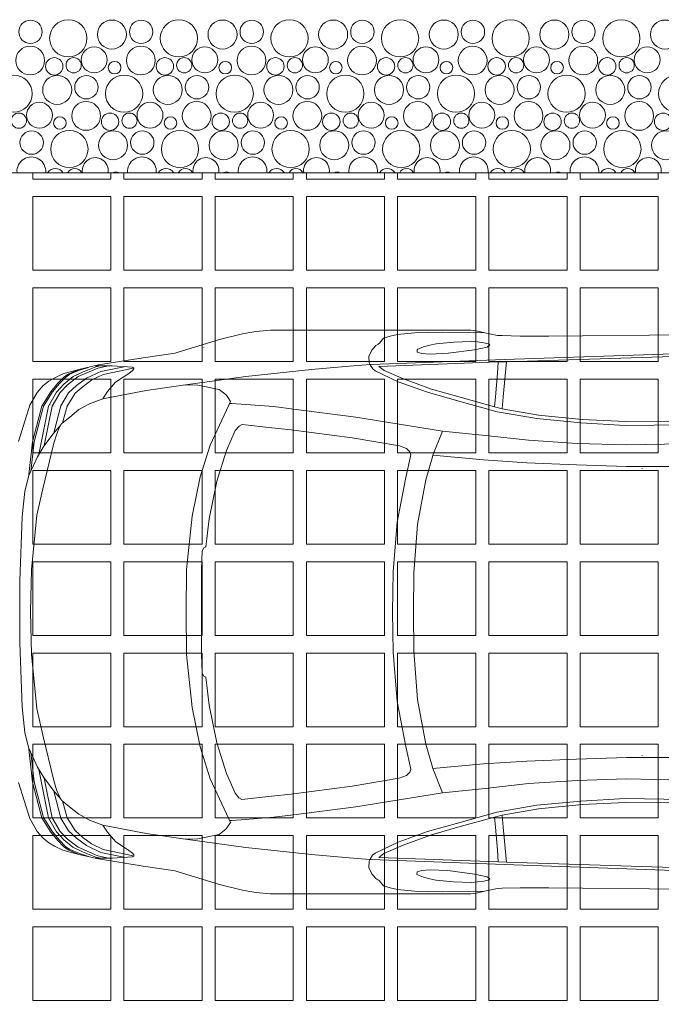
# Model space of a CAD drawing. Header units: metres. Extents: x -167 to 262, y -186 to 508.
# Tile 190 of 256: x 66.89 to 69, y 33.27 to 36.5. Entities that reach past the tile are written whole.
import ezdxf

# ---------------------------------------------------------------- set-up
doc = ezdxf.new("R2010")
doc.units = ezdxf.units.M
doc.header["$MEASUREMENT"] = 0
doc.layers.add('60 Auffüllung', color=7, linetype='Continuous')
doc.layers.add('60 Stellplätze', color=7, linetype='Continuous')

# ---------------------------------------------------------------- blocks, each defined once
blk = doc.blocks.new('*X52', base_point=(27236.1321, 33357.279))
at = {"layer": '60 Auffüllung', "color": 7, "linetype": 'Continuous', "lineweight": 18, "true_color": 0xefefef}
for centre, radius in [((66.925, 36.4628), 0.0384), ((67.0491, 36.4416), 0.0612), ((67.1926, 36.454), 0.0477), ((67.2887, 36.4628), 0.0384), ((67.4128, 36.4416), 0.0612), ((67.5563, 36.454), 0.0477), ((67.6524, 36.4628), 0.0384), ((67.7765, 36.4416), 0.0612), ((67.9201, 36.454), 0.0477), ((68.0161, 36.4628), 0.0384), ((68.1402, 36.4416), 0.0612), ((68.2838, 36.454), 0.0477), ((68.3798, 36.4628), 0.0384), ((68.5039, 36.4416), 0.0612), ((68.6475, 36.454), 0.0477), ((68.7435, 36.4628), 0.0384), ((68.8676, 36.4416), 0.0612), ((69.0112, 36.454), 0.0477), ((66.9239, 36.3685), 0.0473), ((67.1342, 36.3706), 0.0426), ((67.2877, 36.3685), 0.0473), ((67.4979, 36.3706), 0.0426), ((67.6514, 36.3685), 0.0473), ((67.8616, 36.3706), 0.0426), ((68.0151, 36.3685), 0.0473), ((68.2253, 36.3706), 0.0426), ((68.3788, 36.3685), 0.0473), ((68.589, 36.3706), 0.0426), ((68.7425, 36.3685), 0.0473), ((68.9527, 36.3706), 0.0426), ((67.003, 36.3494), 0.0286), ((67.0668, 36.3529), 0.0251), ((67.3667, 36.3494), 0.0286), ((67.4305, 36.3529), 0.0251), ((67.7304, 36.3494), 0.0286), ((67.7942, 36.3529), 0.0251), ((68.0941, 36.3494), 0.0286), ((68.1579, 36.3529), 0.0251), ((68.4578, 36.3494), 0.0286), ((68.5216, 36.3529), 0.0251), ((68.8215, 36.3494), 0.0286), ((68.8853, 36.3529), 0.0251), ((67.2015, 36.3452), 0.0207), ((67.5653, 36.3452), 0.0207), ((67.929, 36.3452), 0.0207), ((68.2927, 36.3452), 0.0207), ((68.6564, 36.3452), 0.0207), ((66.8691, 36.2596), 0.0612), ((67.0126, 36.272), 0.0477), ((67.1087, 36.2808), 0.0384), ((67.2328, 36.2596), 0.0612), ((67.3763, 36.272), 0.0477), ((67.4724, 36.2808), 0.0384), ((67.5965, 36.2596), 0.0612), ((67.7401, 36.272), 0.0477), ((67.8361, 36.2808), 0.0384), ((67.9602, 36.2596), 0.0612), ((68.1038, 36.272), 0.0477), ((68.1998, 36.2808), 0.0384), ((68.3239, 36.2596), 0.0612), ((68.4675, 36.272), 0.0477), ((68.5635, 36.2808), 0.0384), ((68.6876, 36.2596), 0.0612), ((68.8312, 36.272), 0.0477), ((68.9272, 36.2808), 0.0384), ((69.0513, 36.2596), 0.0612), ((66.9542, 36.1887), 0.0426), ((67.1077, 36.1865), 0.0473), ((67.3179, 36.1887), 0.0426), ((67.4714, 36.1865), 0.0473), ((67.6816, 36.1887), 0.0426), ((67.8351, 36.1865), 0.0473), ((68.0453, 36.1887), 0.0426), ((68.1988, 36.1865), 0.0473), ((68.409, 36.1887), 0.0426), ((68.5625, 36.1865), 0.0473), ((68.7727, 36.1887), 0.0426), ((68.9262, 36.1865), 0.0473), ((66.8868, 36.1709), 0.0251), ((67.0215, 36.1632), 0.0207), ((67.1867, 36.1674), 0.0286), ((67.2505, 36.1709), 0.0251), ((67.3853, 36.1632), 0.0207), ((67.5504, 36.1674), 0.0286), ((67.6142, 36.1709), 0.0251), ((67.749, 36.1632), 0.0207), ((67.9141, 36.1674), 0.0286), ((67.9779, 36.1709), 0.0251), ((68.1127, 36.1632), 0.0207), ((68.2778, 36.1674), 0.0286), ((68.3416, 36.1709), 0.0251), ((68.4764, 36.1632), 0.0207), ((68.6415, 36.1674), 0.0286), ((68.7053, 36.1709), 0.0251), ((68.8401, 36.1632), 0.0207), ((69.0052, 36.1674), 0.0286), ((66.9287, 36.0988), 0.0384), ((67.0528, 36.0776), 0.0612), ((67.1963, 36.09), 0.0477), ((67.2924, 36.0988), 0.0384), ((67.4165, 36.0776), 0.0612), ((67.5601, 36.09), 0.0477), ((67.6561, 36.0988), 0.0384), ((67.7802, 36.0776), 0.0612), ((67.9238, 36.09), 0.0477), ((68.0198, 36.0988), 0.0384), ((68.1439, 36.0776), 0.0612), ((68.2875, 36.09), 0.0477), ((68.3835, 36.0988), 0.0384), ((68.5076, 36.0776), 0.0612), ((68.6512, 36.09), 0.0477), ((68.7472, 36.0988), 0.0384), ((68.8713, 36.0776), 0.0612), ((69.0149, 36.09), 0.0477)]:
    blk.add_circle(centre, radius, dxfattribs=at)
for centre, radius, start, end in [((66.9277, 36.0045), 0.0473, 354.6492, 185.3399), ((67.2914, 36.0045), 0.0473, 354.6069, 185.3821), ((67.6551, 36.0045), 0.0473, 354.5646, 185.4244), ((68.0188, 36.0045), 0.0473, 354.5224, 185.4667), ((68.3825, 36.0045), 0.0473, 354.4801, 185.509), ((68.7462, 36.0045), 0.0473, 354.4378, 185.5513), ((67.1379, 36.0067), 0.0426, 351.0783, 188.9107), ((67.5016, 36.0067), 0.0426, 351.031, 188.9581), ((67.8653, 36.0067), 0.0426, 350.9836, 189.0054), ((68.229, 36.0067), 0.0426, 350.9362, 189.0528), ((68.5927, 36.0067), 0.0426, 350.8888, 189.1002), ((68.9564, 36.0067), 0.0426, 350.8414, 189.1476), ((67.0067, 35.9854), 0.0286, 30.9224, 149.0667), ((67.0705, 35.9889), 0.0251, 26.3755, 153.6135), ((67.2053, 35.9812), 0.0207, 65.5282, 114.4609), ((67.3704, 35.9854), 0.0286, 30.8412, 149.1478), ((67.4342, 35.9889), 0.0251, 26.2869, 153.7021), ((67.569, 35.9812), 0.0207, 65.2967, 114.6923), ((67.7341, 35.9854), 0.0286, 30.7601, 149.2289), ((67.7979, 35.9889), 0.0251, 26.1984, 153.7907), ((67.9327, 35.9812), 0.0207, 65.0672, 114.9218), ((68.0978, 35.9854), 0.0286, 30.6791, 149.3099), ((68.1616, 35.9889), 0.0251, 26.1099, 153.8792), ((68.2964, 35.9812), 0.0207, 64.8397, 115.1493), ((68.4615, 35.9854), 0.0286, 30.5981, 149.3909), ((68.5253, 35.9889), 0.0251, 26.0215, 153.9676), ((68.6601, 35.9812), 0.0207, 64.6141, 115.3749), ((68.8252, 35.9854), 0.0286, 30.5173, 149.4718), ((68.889, 35.9889), 0.0251, 25.9331, 154.0559)]:
    blk.add_arc(centre, radius, start, end, dxfattribs=at)
blk = doc.blocks.new('*X55', base_point=(27236.1321, 33357.279))
at = {"layer": '60 Auffüllung', "color": 253, "linetype": 'Continuous', "lineweight": 18, "true_color": 0xb4b4b4}
for p, q in [((66.9321, 35.9991), (66.9321, 35.979)), ((67.1891, 35.979), (67.1891, 35.9991)), ((67.2321, 35.9991), (67.2321, 35.979)), ((67.4891, 35.979), (67.4891, 35.9991)), ((67.5321, 35.9991), (67.5321, 35.979)), ((67.7891, 35.979), (67.7891, 35.9991)), ((67.8321, 35.9991), (67.8321, 35.979)), ((68.0891, 35.979), (68.0891, 35.9991)), ((68.1321, 35.9991), (68.1321, 35.979)), ((68.3891, 35.979), (68.3891, 35.9991)), ((68.4321, 35.9991), (68.4321, 35.979)), ((68.6891, 35.979), (68.6891, 35.9991)), ((68.7321, 35.9991), (68.7321, 35.979)), ((68.9891, 35.979), (68.9891, 35.9991)), ((66.9321, 35.979), (67.1891, 35.979)), ((67.2321, 35.979), (67.4891, 35.979)), ((67.5321, 35.979), (67.7891, 35.979)), ((67.8321, 35.979), (68.0891, 35.979)), ((68.1321, 35.979), (68.3891, 35.979)), ((68.4321, 35.979), (68.6891, 35.979)), ((68.7321, 35.979), (68.9891, 35.979)), ((67.1891, 35.9212), (66.9321, 35.9212)), ((66.9321, 35.9212), (66.9321, 35.679)), ((67.1891, 35.679), (67.1891, 35.9212)), ((67.4891, 35.9212), (67.2321, 35.9212)), ((67.2321, 35.9212), (67.2321, 35.679)), ((67.4891, 35.679), (67.4891, 35.9212)), ((67.7891, 35.9212), (67.5321, 35.9212)), ((67.5321, 35.9212), (67.5321, 35.679)), ((67.7891, 35.679), (67.7891, 35.9212)), ((68.0891, 35.9212), (67.8321, 35.9212)), ((67.8321, 35.9212), (67.8321, 35.679)), ((68.0891, 35.679), (68.0891, 35.9212)), ((68.3891, 35.9212), (68.1321, 35.9212)), ((68.1321, 35.9212), (68.1321, 35.679)), ((68.3891, 35.679), (68.3891, 35.9212)), ((68.6891, 35.9212), (68.4321, 35.9212)), ((68.4321, 35.9212), (68.4321, 35.679)), ((68.6891, 35.679), (68.6891, 35.9212)), ((68.9891, 35.9212), (68.7321, 35.9212)), ((68.7321, 35.9212), (68.7321, 35.679)), ((68.9891, 35.679), (68.9891, 35.9212)), ((66.9321, 35.679), (67.1891, 35.679)), ((67.2321, 35.679), (67.4891, 35.679)), ((67.5321, 35.679), (67.7891, 35.679)), ((67.8321, 35.679), (68.0891, 35.679)), ((68.1321, 35.679), (68.3891, 35.679)), ((68.4321, 35.679), (68.6891, 35.679)), ((68.7321, 35.679), (68.9891, 35.679)), ((67.1891, 35.6212), (66.9321, 35.6212)), ((66.9321, 35.6212), (66.9321, 35.379)), ((67.1891, 35.379), (67.1891, 35.6212)), ((67.4891, 35.6212), (67.2321, 35.6212)), ((67.2321, 35.6212), (67.2321, 35.379)), ((67.4891, 35.379), (67.4891, 35.6212)), ((67.7891, 35.6212), (67.5321, 35.6212)), ((67.5321, 35.6212), (67.5321, 35.379)), ((67.7891, 35.379), (67.7891, 35.6212)), ((68.0891, 35.6212), (67.8321, 35.6212)), ((67.8321, 35.6212), (67.8321, 35.379)), ((68.0891, 35.379), (68.0891, 35.6212)), ((68.3891, 35.6212), (68.1321, 35.6212)), ((68.1321, 35.6212), (68.1321, 35.379)), ((68.3891, 35.379), (68.3891, 35.6212)), ((68.6891, 35.6212), (68.4321, 35.6212)), ((68.4321, 35.6212), (68.4321, 35.379)), ((68.6891, 35.379), (68.6891, 35.6212)), ((68.9891, 35.6212), (68.7321, 35.6212)), ((68.7321, 35.6212), (68.7321, 35.379)), ((68.9891, 35.379), (68.9891, 35.6212)), ((66.9321, 35.379), (67.1891, 35.379)), ((67.2321, 35.379), (67.4891, 35.379)), ((67.5321, 35.379), (67.7891, 35.379)), ((67.8321, 35.379), (68.0891, 35.379)), ((68.1321, 35.379), (68.3891, 35.379)), ((68.4321, 35.379), (68.6891, 35.379)), ((68.7321, 35.379), (68.9891, 35.379)), ((67.1891, 35.3212), (66.9321, 35.3212)), ((66.9321, 35.3212), (66.9321, 35.079)), ((67.1891, 35.079), (67.1891, 35.3212)), ((67.4891, 35.3212), (67.2321, 35.3212)), ((67.2321, 35.3212), (67.2321, 35.079)), ((67.4891, 35.079), (67.4891, 35.3212)), ((67.7891, 35.3212), (67.5321, 35.3212)), ((67.5321, 35.3212), (67.5321, 35.079)), ((67.7891, 35.079), (67.7891, 35.3212)), ((68.0891, 35.3212), (67.8321, 35.3212)), ((67.8321, 35.3212), (67.8321, 35.079)), ((68.0891, 35.079), (68.0891, 35.3212)), ((68.3891, 35.3212), (68.1321, 35.3212)), ((68.1321, 35.3212), (68.1321, 35.079)), ((68.3891, 35.079), (68.3891, 35.3212)), ((68.6891, 35.3212), (68.4321, 35.3212)), ((68.4321, 35.3212), (68.4321, 35.079)), ((68.6891, 35.079), (68.6891, 35.3212)), ((68.9891, 35.3212), (68.7321, 35.3212)), ((68.7321, 35.3212), (68.7321, 35.079)), ((68.9891, 35.079), (68.9891, 35.3212)), ((66.9321, 35.079), (67.1891, 35.079)), ((67.2321, 35.079), (67.4891, 35.079)), ((67.5321, 35.079), (67.7891, 35.079)), ((67.8321, 35.079), (68.0891, 35.079)), ((68.1321, 35.079), (68.3891, 35.079)), ((68.4321, 35.079), (68.6891, 35.079)), ((68.7321, 35.079), (68.9891, 35.079)), ((67.1891, 35.0212), (66.9321, 35.0212)), ((66.9321, 35.0212), (66.9321, 34.779)), ((67.1891, 34.779), (67.1891, 35.0212)), ((67.4891, 35.0212), (67.2321, 35.0212)), ((67.2321, 35.0212), (67.2321, 34.779)), ((67.4891, 34.779), (67.4891, 35.0212)), ((67.7891, 35.0212), (67.5321, 35.0212)), ((67.5321, 35.0212), (67.5321, 34.779)), ((67.7891, 34.779), (67.7891, 35.0212)), ((68.0891, 35.0212), (67.8321, 35.0212)), ((67.8321, 35.0212), (67.8321, 34.779)), ((68.0891, 34.779), (68.0891, 35.0212)), ((68.3891, 35.0212), (68.1321, 35.0212)), ((68.1321, 35.0212), (68.1321, 34.779)), ((68.3891, 34.779), (68.3891, 35.0212)), ((68.6891, 35.0212), (68.4321, 35.0212)), ((68.4321, 35.0212), (68.4321, 34.779)), ((68.6891, 34.779), (68.6891, 35.0212)), ((68.9891, 35.0212), (68.7321, 35.0212)), ((68.7321, 35.0212), (68.7321, 34.779)), ((68.9891, 34.779), (68.9891, 35.0212)), ((66.9321, 34.779), (67.1891, 34.779)), ((67.2321, 34.779), (67.4891, 34.779)), ((67.5321, 34.779), (67.7891, 34.779)), ((67.8321, 34.779), (68.0891, 34.779)), ((68.1321, 34.779), (68.3891, 34.779)), ((68.4321, 34.779), (68.6891, 34.779)), ((68.7321, 34.779), (68.9891, 34.779)), ((67.1891, 34.7212), (66.9321, 34.7212)), ((66.9321, 34.7212), (66.9321, 34.479)), ((67.1891, 34.479), (67.1891, 34.7212)), ((67.4891, 34.7212), (67.2321, 34.7212)), ((67.2321, 34.7212), (67.2321, 34.479)), ((67.4891, 34.479), (67.4891, 34.7212)), ((67.7891, 34.7212), (67.5321, 34.7212)), ((67.5321, 34.7212), (67.5321, 34.479)), ((67.7891, 34.479), (67.7891, 34.7212)), ((68.0891, 34.7212), (67.8321, 34.7212)), ((67.8321, 34.7212), (67.8321, 34.479)), ((68.0891, 34.479), (68.0891, 34.7212)), ((68.3891, 34.7212), (68.1321, 34.7212)), ((68.1321, 34.7212), (68.1321, 34.479)), ((68.3891, 34.479), (68.3891, 34.7212)), ((68.6891, 34.7212), (68.4321, 34.7212)), ((68.4321, 34.7212), (68.4321, 34.479)), ((68.6891, 34.479), (68.6891, 34.7212)), ((68.9891, 34.7212), (68.7321, 34.7212)), ((68.7321, 34.7212), (68.7321, 34.479)), ((68.9891, 34.479), (68.9891, 34.7212)), ((66.9321, 34.479), (67.1891, 34.479)), ((67.2321, 34.479), (67.4891, 34.479)), ((67.5321, 34.479), (67.7891, 34.479)), ((67.8321, 34.479), (68.0891, 34.479)), ((68.1321, 34.479), (68.3891, 34.479)), ((68.4321, 34.479), (68.6891, 34.479)), ((68.7321, 34.479), (68.9891, 34.479)), ((67.1891, 34.4212), (66.9321, 34.4212)), ((66.9321, 34.4212), (66.9321, 34.179)), ((67.1891, 34.179), (67.1891, 34.4212)), ((67.4891, 34.4212), (67.2321, 34.4212)), ((67.2321, 34.4212), (67.2321, 34.179)), ((67.4891, 34.179), (67.4891, 34.4212)), ((67.7891, 34.4212), (67.5321, 34.4212)), ((67.5321, 34.4212), (67.5321, 34.179)), ((67.7891, 34.179), (67.7891, 34.4212)), ((68.0891, 34.4212), (67.8321, 34.4212)), ((67.8321, 34.4212), (67.8321, 34.179)), ((68.0891, 34.179), (68.0891, 34.4212)), ((68.3891, 34.4212), (68.1321, 34.4212)), ((68.1321, 34.4212), (68.1321, 34.179)), ((68.3891, 34.179), (68.3891, 34.4212)), ((68.6891, 34.4212), (68.4321, 34.4212)), ((68.4321, 34.4212), (68.4321, 34.179)), ((68.6891, 34.179), (68.6891, 34.4212)), ((68.9891, 34.4212), (68.7321, 34.4212)), ((68.7321, 34.4212), (68.7321, 34.179)), ((68.9891, 34.179), (68.9891, 34.4212)), ((66.9321, 34.179), (67.1891, 34.179)), ((67.2321, 34.179), (67.4891, 34.179)), ((67.5321, 34.179), (67.7891, 34.179)), ((67.8321, 34.179), (68.0891, 34.179)), ((68.1321, 34.179), (68.3891, 34.179)), ((68.4321, 34.179), (68.6891, 34.179)), ((68.7321, 34.179), (68.9891, 34.179)), ((67.1891, 34.1212), (66.9321, 34.1212)), ((66.9321, 34.1212), (66.9321, 33.879)), ((67.1891, 33.879), (67.1891, 34.1212)), ((67.4891, 34.1212), (67.2321, 34.1212)), ((67.2321, 34.1212), (67.2321, 33.879)), ((67.4891, 33.879), (67.4891, 34.1212)), ((67.7891, 34.1212), (67.5321, 34.1212)), ((67.5321, 34.1212), (67.5321, 33.879)), ((67.7891, 33.879), (67.7891, 34.1212)), ((68.0891, 34.1212), (67.8321, 34.1212)), ((67.8321, 34.1212), (67.8321, 33.879)), ((68.0891, 33.879), (68.0891, 34.1212)), ((68.3891, 34.1212), (68.1321, 34.1212)), ((68.1321, 34.1212), (68.1321, 33.879)), ((68.3891, 33.879), (68.3891, 34.1212)), ((68.6891, 34.1212), (68.4321, 34.1212)), ((68.4321, 34.1212), (68.4321, 33.879)), ((68.6891, 33.879), (68.6891, 34.1212)), ((68.9891, 34.1212), (68.7321, 34.1212)), ((68.7321, 34.1212), (68.7321, 33.879)), ((68.9891, 33.879), (68.9891, 34.1212)), ((66.9321, 33.879), (67.1891, 33.879)), ((67.2321, 33.879), (67.4891, 33.879)), ((67.5321, 33.879), (67.7891, 33.879)), ((67.8321, 33.879), (68.0891, 33.879)), ((68.1321, 33.879), (68.3891, 33.879)), ((68.4321, 33.879), (68.6891, 33.879)), ((68.7321, 33.879), (68.9891, 33.879)), ((67.1891, 33.8212), (66.9321, 33.8212)), ((66.9321, 33.8212), (66.9321, 33.579)), ((67.1891, 33.579), (67.1891, 33.8212)), ((67.4891, 33.8212), (67.2321, 33.8212)), ((67.2321, 33.8212), (67.2321, 33.579)), ((67.4891, 33.579), (67.4891, 33.8212)), ((67.7891, 33.8212), (67.5321, 33.8212)), ((67.5321, 33.8212), (67.5321, 33.579)), ((67.7891, 33.579), (67.7891, 33.8212)), ((68.0891, 33.8212), (67.8321, 33.8212)), ((67.8321, 33.8212), (67.8321, 33.579)), ((68.0891, 33.579), (68.0891, 33.8212)), ((68.3891, 33.8212), (68.1321, 33.8212)), ((68.1321, 33.8212), (68.1321, 33.579)), ((68.3891, 33.579), (68.3891, 33.8212)), ((68.6891, 33.8212), (68.4321, 33.8212)), ((68.4321, 33.8212), (68.4321, 33.579)), ((68.6891, 33.579), (68.6891, 33.8212)), ((68.9891, 33.8212), (68.7321, 33.8212)), ((68.7321, 33.8212), (68.7321, 33.579)), ((68.9891, 33.579), (68.9891, 33.8212)), ((66.9321, 33.579), (67.1891, 33.579)), ((67.2321, 33.579), (67.4891, 33.579)), ((67.5321, 33.579), (67.7891, 33.579)), ((67.8321, 33.579), (68.0891, 33.579)), ((68.1321, 33.579), (68.3891, 33.579)), ((68.4321, 33.579), (68.6891, 33.579)), ((68.7321, 33.579), (68.9891, 33.579)), ((67.1891, 33.5212), (66.9321, 33.5212)), ((66.9321, 33.5212), (66.9321, 33.279)), ((67.1891, 33.279), (67.1891, 33.5212)), ((67.4891, 33.5212), (67.2321, 33.5212)), ((67.2321, 33.5212), (67.2321, 33.279)), ((67.4891, 33.279), (67.4891, 33.5212)), ((67.7891, 33.5212), (67.5321, 33.5212)), ((67.5321, 33.5212), (67.5321, 33.279)), ((67.7891, 33.279), (67.7891, 33.5212)), ((68.0891, 33.5212), (67.8321, 33.5212)), ((67.8321, 33.5212), (67.8321, 33.279)), ((68.0891, 33.279), (68.0891, 33.5212)), ((68.3891, 33.5212), (68.1321, 33.5212)), ((68.1321, 33.5212), (68.1321, 33.279)), ((68.3891, 33.279), (68.3891, 33.5212)), ((68.6891, 33.5212), (68.4321, 33.5212)), ((68.4321, 33.5212), (68.4321, 33.279)), ((68.6891, 33.279), (68.6891, 33.5212)), ((68.9891, 33.5212), (68.7321, 33.5212)), ((68.7321, 33.5212), (68.7321, 33.279)), ((68.9891, 33.279), (68.9891, 33.5212)), ((66.9321, 33.279), (67.1891, 33.279)), ((67.2321, 33.279), (67.4891, 33.279)), ((67.5321, 33.279), (67.7891, 33.279)), ((67.8321, 33.279), (68.0891, 33.279)), ((68.1321, 33.279), (68.3891, 33.279)), ((68.4321, 33.279), (68.6891, 33.279)), ((68.7321, 33.279), (68.9891, 33.279))]:
    blk.add_line(p, q, dxfattribs=at)
blk = doc.blocks.new('Oberklassewagen 27')
at = {"layer": '60 Stellplätze', "color": 7, "linetype": 'Continuous', "lineweight": 13}
for p, q in [((2.422, 0.9063), (1.8368, 0.9132)), ((2.5159, 0.9064), (2.422, 0.9063)), ((2.5754, 0.9082), (2.5159, 0.9064)), ((2.591, 0.9086), (2.5754, 0.9082)), ((2.6328, 0.918), (2.591, 0.9086)), ((2.6609, 0.9239), (2.6328, 0.918)), ((2.6857, 0.9184), (2.6328, 0.918)), ((2.6328, 0.918), (2.6857, 0.9184)), ((2.6787, 0.9263), (2.6609, 0.9239)), ((3.3375, 0.9263), (2.6787, 0.9263)), ((2.7705, 0.9196), (2.6857, 0.9184)), ((2.6857, 0.9184), (2.7705, 0.9196)), ((2.8622, 0.9171), (2.7705, 0.9196)), ((2.7705, 0.9196), (2.8622, 0.9171)), ((2.9193, 0.9122), (2.8622, 0.9171)), ((2.8622, 0.9171), (2.9193, 0.9122)), ((2.9435, 0.9067), (2.9193, 0.9122)), ((2.9193, 0.9122), (2.9435, 0.9067)), ((2.9652, 0.9001), (2.9435, 0.9067)), ((2.9435, 0.9067), (2.9652, 0.9001)), ((3.3849, 0.9221), (3.3375, 0.9263)), ((3.4048, 0.9186), (3.3849, 0.9221)), ((3.4288, 0.914), (3.4048, 0.9186)), ((3.5044, 0.8956), (3.4288, 0.914)), ((2.6154, 0.8776), (2.6207, 0.8814)), ((2.6207, 0.8814), (2.6154, 0.8776)), ((2.6243, 0.8709), (2.6154, 0.8776)), ((2.6154, 0.8776), (2.6243, 0.8709)), ((2.6207, 0.8814), (2.6353, 0.8842)), ((2.6353, 0.8842), (2.6563, 0.8874)), ((2.6563, 0.8874), (2.6353, 0.8842)), ((2.6563, 0.8874), (2.6773, 0.8889)), ((2.6773, 0.8889), (2.6563, 0.8874)), ((2.6773, 0.8889), (2.7347, 0.8867)), ((2.7347, 0.8867), (2.6773, 0.8889)), ((2.7347, 0.8867), (2.7921, 0.8813)), ((2.7921, 0.8813), (2.7347, 0.8867)), ((2.7921, 0.8813), (2.7928, 0.8812)), ((2.7928, 0.8812), (2.8129, 0.8771)), ((2.8129, 0.8771), (2.7928, 0.8812)), ((2.8129, 0.8771), (2.8337, 0.8712)), ((2.8337, 0.8712), (2.8129, 0.8771)), ((2.9791, 0.8831), (2.9652, 0.9001)), ((2.9652, 0.9001), (2.9791, 0.8831)), ((2.9835, 0.8806), (2.9791, 0.8831)), ((2.9791, 0.8831), (2.9835, 0.8806)), ((2.9907, 0.8758), (2.9835, 0.8806)), ((2.9835, 0.8806), (2.9907, 0.8758)), ((3.0037, 0.8608), (2.9907, 0.8758)), ((2.9907, 0.8758), (3.0037, 0.8608)), ((3.6404, 0.8541), (3.5044, 0.8956)), ((1.8663, 0.8541), (2.568, 0.83)), ((2.568, 0.83), (1.8663, 0.8541)), ((2.5614, 0.8226), (1.9579, 0.8418)), ((1.9579, 0.8418), (2.5614, 0.8226)), ((2.6658, 0.8612), (2.6243, 0.8709)), ((2.7533, 0.8501), (2.6658, 0.8612)), ((2.6658, 0.8612), (2.7533, 0.8501)), ((2.6847, 0.8588), (2.6851, 0.8601)), ((2.8119, 0.8471), (2.7533, 0.8501)), ((2.7533, 0.8501), (2.8119, 0.8471)), ((2.8395, 0.8494), (2.8119, 0.8471)), ((2.8119, 0.8471), (2.8395, 0.8494)), ((2.8337, 0.8712), (2.8553, 0.8631)), ((2.8552, 0.8544), (2.8395, 0.8494)), ((2.8395, 0.8494), (2.8552, 0.8544)), ((2.8553, 0.8631), (2.8552, 0.8544)), ((2.8552, 0.8544), (2.8553, 0.8631)), ((3.0134, 0.8395), (3.0037, 0.8608)), ((3.0037, 0.8608), (3.0134, 0.8395)), ((3.556, 0.8692), (3.5562, 0.8699)), ((3.6502, 0.8508), (3.6404, 0.8541)), ((3.7555, 0.8357), (3.6502, 0.8508)), ((2.572, 0.7075), (2.5614, 0.8226)), ((2.5881, 0.8217), (2.5614, 0.8226)), ((2.5614, 0.8226), (2.5881, 0.8217)), ((2.568, 0.83), (3.0062, 0.8138)), ((3.0062, 0.8138), (2.568, 0.83)), ((2.5881, 0.8217), (2.9805, 0.8065)), ((2.5881, 0.8217), (2.5907, 0.7834)), ((2.5907, 0.7834), (2.5881, 0.8217)), ((3.0011, 0.7993), (3.0085, 0.81)), ((3.0062, 0.8138), (3.0099, 0.8133)), ((3.0122, 0.8188), (3.0085, 0.81)), ((3.0099, 0.8133), (3.0914, 0.8065)), ((3.0134, 0.8395), (3.0122, 0.8188)), ((3.9026, 0.8118), (3.7555, 0.8357)), ((3.7911, 0.8047), (3.8575, 0.8091)), ((3.8575, 0.8091), (3.9132, 0.8094)), ((3.8695, 0.8091), (3.905, 0.8011)), ((3.9117, 0.8057), (3.8974, 0.8091)), ((3.9676, 0.7967), (3.9026, 0.8118)), ((2.5907, 0.7834), (2.5972, 0.7075)), ((2.5972, 0.7075), (2.5907, 0.7834)), ((2.9638, 0.7939), (2.9003, 0.7666)), ((2.993, 0.7927), (2.9171, 0.7567)), ((2.9805, 0.8065), (2.9638, 0.7939)), ((2.993, 0.7927), (3.0011, 0.7993)), ((2.993, 0.7927), (3.0011, 0.7993)), ((3.2022, 0.7968), (3.0914, 0.8065)), ((3.0914, 0.8065), (3.2022, 0.7968)), ((3.4185, 0.7737), (3.2022, 0.7968)), ((3.2022, 0.7968), (3.4185, 0.7737)), ((3.7861, 0.8026), (3.7911, 0.8047)), ((3.7865, 0.7985), (3.7861, 0.8026)), ((3.7861, 0.8022), (3.8086, 0.7973)), ((3.7912, 0.7931), (3.7865, 0.7985)), ((3.803, 0.7841), (3.7912, 0.7931)), ((3.8465, 0.7549), (3.803, 0.7841)), ((3.8086, 0.7973), (3.8868, 0.7809)), ((3.8188, 0.8056), (3.8949, 0.7902)), ((3.8793, 0.8068), (3.8791, 0.8069)), ((3.8868, 0.7809), (3.925, 0.7627)), ((3.8949, 0.7902), (3.9424, 0.768)), ((3.905, 0.8011), (3.9693, 0.7734)), ((3.9553, 0.7885), (3.9117, 0.8057)), ((3.9649, 0.7941), (3.9356, 0.8036)), ((3.9553, 0.7885), (3.9865, 0.7733)), ((3.9967, 0.781), (3.9649, 0.7941)), ((3.9676, 0.7967), (3.9713, 0.7951)), ((4.0198, 0.7826), (3.9676, 0.7967)), ((3.9713, 0.7951), (4.0023, 0.7815)), ((4.0115, 0.7705), (3.9967, 0.781)), ((4.0023, 0.7815), (4.0174, 0.7707)), ((4.0467, 0.7696), (4.0198, 0.7826)), ((2.808, 0.7328), (2.9003, 0.7666)), ((2.9003, 0.7666), (2.808, 0.7328)), ((2.9171, 0.7567), (2.8209, 0.722)), ((2.8978, 0.7668), (2.8977, 0.7668)), ((3.6164, 0.7467), (3.4185, 0.7737)), ((3.4185, 0.7737), (3.6164, 0.7467)), ((3.5757, 0.7453), (3.5056, 0.7313)), ((3.5757, 0.7453), (3.6164, 0.7467)), ((3.6164, 0.7467), (3.7458, 0.7277)), ((3.8729, 0.724), (3.8465, 0.7549)), ((3.925, 0.7627), (3.9536, 0.741)), ((3.9424, 0.768), (3.9747, 0.7437)), ((3.9693, 0.7734), (4.0043, 0.7468)), ((3.9865, 0.7733), (4.0168, 0.749)), ((4.0043, 0.7468), (4.0285, 0.7217)), ((4.0313, 0.7505), (4.0115, 0.7705)), ((4.0168, 0.749), (4.0409, 0.7225)), ((4.0174, 0.7707), (4.0365, 0.7514)), ((4.0541, 0.723), (4.0313, 0.7505)), ((4.0365, 0.7514), (4.0592, 0.7239)), ((4.0661, 0.7586), (4.0467, 0.7696)), ((4.0845, 0.7438), (4.0661, 0.7586)), ((2.7138, 0.7055), (2.808, 0.7328)), ((2.808, 0.7328), (2.7138, 0.7055)), ((2.8209, 0.722), (2.7258, 0.6949)), ((3.4683, 0.6922), (3.4823, 0.7127)), ((3.4823, 0.7127), (3.4683, 0.6922)), ((3.4823, 0.7127), (3.5056, 0.7313)), ((3.5056, 0.7313), (3.4823, 0.7127)), ((3.7458, 0.7277), (3.8887, 0.7007)), ((3.7467, 0.7252), (3.7467, 0.7252)), ((3.8887, 0.7007), (3.8729, 0.724)), ((3.9536, 0.741), (3.9793, 0.7186)), ((3.9747, 0.7437), (4.0011, 0.7198)), ((3.9762, 0.7186), (3.9763, 0.7185)), ((3.9793, 0.7186), (4.0057, 0.6768)), ((3.998, 0.7197), (3.9981, 0.7196)), ((4.0011, 0.7198), (4.0269, 0.6776)), ((4.0267, 0.7214), (4.0269, 0.7213)), ((4.0269, 0.7213), (4.0267, 0.7214)), ((4.0285, 0.7217), (4.0548, 0.6768)), ((4.0409, 0.7225), (4.0667, 0.6764)), ((4.0839, 0.676), (4.0541, 0.723)), ((4.0592, 0.7239), (4.0891, 0.6768)), ((4.1044, 0.7216), (4.0845, 0.7438)), ((4.1288, 0.6794), (4.1044, 0.7216)), ((2.575, 0.6682), (2.572, 0.7075)), ((2.572, 0.7075), (2.575, 0.6682)), ((2.7258, 0.6949), (2.5922, 0.6577)), ((2.5972, 0.7075), (2.6005, 0.6743)), ((2.6005, 0.6743), (2.5972, 0.7075)), ((2.7138, 0.7055), (2.6005, 0.6743)), ((3.4337, 0.6831), (3.326, 0.6749)), ((3.4656, 0.6849), (3.4337, 0.6831)), ((3.4716, 0.6851), (3.4656, 0.6849)), ((3.4742, 0.6797), (3.4683, 0.6922)), ((3.4683, 0.6922), (3.4742, 0.6797)), ((3.5357, 0.5487), (3.4742, 0.6797)), ((3.4742, 0.6797), (3.5357, 0.5487)), ((3.8887, 0.7007), (3.932, 0.6841)), ((3.9669, 0.6651), (3.932, 0.6841)), ((4.0619, 0.6816), (4.0625, 0.6804)), ((2.4562, 0.6466), (2.575, 0.6682)), ((2.575, 0.6682), (2.4562, 0.6466)), ((2.5922, 0.6577), (2.4614, 0.6354)), ((2.575, 0.6682), (2.6005, 0.6743)), ((2.6005, 0.6743), (2.575, 0.6682)), ((3.2613, 0.6669), (3.056, 0.6404)), ((3.326, 0.6749), (3.2613, 0.6669)), ((3.9974, 0.6405), (3.9669, 0.6651)), ((4.0032, 0.6764), (4.0031, 0.6766)), ((4.0031, 0.6766), (4.0032, 0.6764)), ((4.0057, 0.6768), (4.0212, 0.6211)), ((4.0269, 0.6776), (4.0493, 0.5891)), ((4.0528, 0.6773), (4.0529, 0.6768)), ((4.0529, 0.6768), (4.0528, 0.6773)), ((4.0548, 0.6768), (4.0811, 0.5466)), ((4.0667, 0.6764), (4.0989, 0.5178)), ((4.1146, 0.5588), (4.0839, 0.676)), ((4.0891, 0.6768), (4.1201, 0.5595)), ((4.1654, 0.5602), (4.1288, 0.6794)), ((2.1705, 0.6134), (1.9332, 0.6163)), ((1.9889, 0.6276), (2.1701, 0.6258)), ((2.1701, 0.6258), (2.3126, 0.6323)), ((2.3167, 0.6216), (2.1705, 0.6134)), ((2.3126, 0.6323), (2.4562, 0.6466)), ((2.4614, 0.6354), (2.3167, 0.6216)), ((3.056, 0.6404), (2.7711, 0.5944)), ((3.3332, 0.6056), (3.4308, 0.6162)), ((3.4308, 0.6162), (3.4406, 0.6109)), ((4.0221, 0.6204), (3.9974, 0.6405)), ((4.0221, 0.6204), (4.0233, 0.6204)), ((4.0317, 0.6049), (4.0233, 0.6204)), ((4.0254, 0.6166), (4.0521, 0.5859)), ((2.7711, 0.5944), (2.6306, 0.5797)), ((2.7711, 0.5944), (2.8032, 0.515)), ((3.0685, 0.5724), (3.2686, 0.5987)), ((3.2686, 0.5987), (3.3332, 0.6056)), ((3.3994, 0.6121), (3.4018, 0.6131)), ((3.4406, 0.6109), (3.4536, 0.5961)), ((3.4536, 0.5961), (3.4818, 0.531)), ((4.0402, 0.5849), (4.0317, 0.6049)), ((4.0496, 0.5542), (4.0402, 0.5849)), ((4.0521, 0.5859), (4.0827, 0.5444)), ((4.0827, 0.5444), (4.0521, 0.5859)), ((2.1659, 0.5489), (1.9246, 0.554)), ((2.3283, 0.554), (2.1659, 0.5489)), ((2.4888, 0.5642), (2.3283, 0.554)), ((2.6306, 0.5797), (2.4888, 0.5642)), ((2.9134, 0.5462), (3.0685, 0.5724)), ((4.086, 0.4045), (4.0496, 0.5542)), ((4.1255, 0.4621), (4.1146, 0.5588)), ((4.1201, 0.5595), (4.1315, 0.4512)), ((2.8755, 0.5168), (2.8786, 0.5266)), ((2.8786, 0.5266), (2.8895, 0.5376)), ((2.8895, 0.5376), (2.9134, 0.5462)), ((3.4818, 0.531), (3.5137, 0.4303)), ((3.5683, 0.4437), (3.5357, 0.5487)), ((3.5357, 0.5487), (3.5683, 0.4437)), ((4.0827, 0.5444), (4.1036, 0.51)), ((4.1036, 0.51), (4.0827, 0.5444)), ((2.4942, 0.4903), (2.3306, 0.4842)), ((2.6364, 0.4996), (2.4942, 0.4903)), ((2.8032, 0.515), (2.6364, 0.4996)), ((2.8045, 0.5096), (2.8032, 0.515)), ((2.8032, 0.515), (2.8045, 0.5096)), ((2.8045, 0.5096), (2.8261, 0.4345)), ((2.8924, 0.4417), (2.8755, 0.5168)), ((4.1036, 0.51), (4.1318, 0.4483)), ((2.1663, 0.478), (2.0135, 0.4782)), ((2.1152, 0.4724), (2.1152, 0.4721)), ((2.1152, 0.4721), (2.1152, 0.4724)), ((2.3306, 0.4842), (2.1663, 0.478)), ((2.8261, 0.4345), (2.8532, 0.2877)), ((2.921, 0.2947), (2.8924, 0.4417)), ((3.5137, 0.4303), (3.5391, 0.306)), ((3.5949, 0.3145), (3.5683, 0.4437)), ((3.5683, 0.4437), (3.5949, 0.3145)), ((4.1318, 0.4483), (4.1315, 0.4513)), ((4.1318, 0.4483), (4.1386, 0.4237)), ((4.1386, 0.4237), (4.1448, 0.3961)), ((4.1049, 0.3178), (4.086, 0.4045)), ((4.086, 0.4045), (4.1049, 0.3178)), ((4.0867, 0.3971), (4.0867, 0.3971)), ((4.1496, 0.355), (4.1448, 0.3961)), ((4.1496, 0.355), (4.1531, 0.3121)), ((2.9333, 0.1323), (2.921, 0.2947)), ((3.5391, 0.306), (3.5492, 0.2139)), ((3.613, 0.1399), (3.5949, 0.3145)), ((3.5949, 0.3145), (3.613, 0.1399)), ((4.123, 0.1394), (4.1049, 0.3178)), ((4.1049, 0.3178), (4.123, 0.1394)), ((4.1531, 0.3121), (4.1611, 0.1017)), ((2.8532, 0.2877), (2.8652, 0.1291)), ((3.5492, 0.2139), (3.5558, 0.2112)), ((3.5558, 0.2112), (3.5612, 0.2014)), ((3.5612, 0.2014), (3.5644, 0.1391)), ((2.9358, 0.0002), (2.9333, 0.1323)), ((3.5644, 0.1391), (3.5644, 0.0002)), ((3.6145, 0), (3.613, 0.1399)), ((3.613, 0.1399), (3.6145, 0)), ((4.1264, 0), (4.123, 0.1394)), ((4.123, 0.1394), (4.1264, 0)), ((2.8652, 0.1291), (2.8669, 0.0002)), ((4.1611, 0.1017), (4.1616, 0)), ((3.6145, 0), (3.613, -0.1399)), ((3.613, -0.1399), (3.6145, 0)), ((4.1264, 0), (4.123, -0.1394)), ((4.123, -0.1394), (4.1264, 0)), ((4.1611, -0.1017), (4.1616, 0)), ((2.8652, -0.1291), (2.8669, -0.0002)), ((2.9358, -0.0002), (2.9333, -0.1323)), ((3.5644, -0.1391), (3.5644, -0.0002)), ((2.8532, -0.2877), (2.8652, -0.1291)), ((4.1531, -0.3121), (4.1611, -0.1017)), ((2.9333, -0.1323), (2.921, -0.2947)), ((3.5612, -0.2014), (3.5644, -0.1391)), ((3.613, -0.1399), (3.5949, -0.3145)), ((3.5949, -0.3145), (3.613, -0.1399)), ((4.123, -0.1394), (4.1049, -0.3178)), ((4.1049, -0.3178), (4.123, -0.1394)), ((3.5391, -0.306), (3.5492, -0.2139)), ((3.5492, -0.2139), (3.5558, -0.2112)), ((3.5558, -0.2112), (3.5612, -0.2014)), ((2.8261, -0.4345), (2.8532, -0.2877)), ((2.921, -0.2947), (2.8924, -0.4417)), ((3.5137, -0.4303), (3.5391, -0.306)), ((3.5949, -0.3145), (3.5683, -0.4437)), ((3.5683, -0.4437), (3.5949, -0.3145)), ((4.1049, -0.3178), (4.086, -0.4045)), ((4.086, -0.4045), (4.1049, -0.3178)), ((4.1496, -0.355), (4.1531, -0.3121)), ((4.1496, -0.355), (4.1448, -0.3961)), ((4.086, -0.4045), (4.0496, -0.5542)), ((4.0867, -0.3971), (4.0867, -0.3971)), ((4.1386, -0.4237), (4.1448, -0.3961)), ((2.8045, -0.5096), (2.8261, -0.4345)), ((2.8924, -0.4417), (2.8755, -0.5168)), ((3.4818, -0.531), (3.5137, -0.4303)), ((3.5683, -0.4437), (3.5357, -0.5487)), ((3.5357, -0.5487), (3.5683, -0.4437)), ((4.1036, -0.51), (4.1318, -0.4483)), ((4.1201, -0.5595), (4.1315, -0.4512)), ((4.1318, -0.4483), (4.1315, -0.4513)), ((4.1318, -0.4483), (4.1386, -0.4237)), ((2.1663, -0.478), (2.0135, -0.4782)), ((2.1152, -0.4724), (2.1152, -0.4721)), ((2.1152, -0.4721), (2.1152, -0.4724)), ((2.3306, -0.4842), (2.1663, -0.478)), ((2.4942, -0.4903), (2.3306, -0.4842)), ((4.1255, -0.4621), (4.1146, -0.5588)), ((2.6364, -0.4996), (2.4942, -0.4903)), ((2.8032, -0.515), (2.6364, -0.4996)), ((2.7711, -0.5944), (2.8032, -0.515)), ((2.8045, -0.5096), (2.8032, -0.515)), ((2.8032, -0.515), (2.8045, -0.5096)), ((2.8755, -0.5168), (2.8786, -0.5266)), ((4.0827, -0.5444), (4.1036, -0.51)), ((4.1036, -0.51), (4.0827, -0.5444)), ((2.1659, -0.5489), (1.9246, -0.554)), ((2.3283, -0.554), (2.1659, -0.5489)), ((2.8786, -0.5266), (2.8895, -0.5376)), ((2.8895, -0.5376), (2.9134, -0.5462)), ((2.9134, -0.5462), (3.0685, -0.5724)), ((3.4536, -0.5961), (3.4818, -0.531)), ((3.5357, -0.5487), (3.4742, -0.6797)), ((3.4742, -0.6797), (3.5357, -0.5487)), ((4.0521, -0.5859), (4.0827, -0.5444)), ((4.0827, -0.5444), (4.0521, -0.5859)), ((4.0548, -0.6768), (4.0811, -0.5466)), ((4.0667, -0.6764), (4.0989, -0.5178)), ((2.4888, -0.5642), (2.3283, -0.554)), ((2.6306, -0.5797), (2.4888, -0.5642)), ((2.7711, -0.5944), (2.6306, -0.5797)), ((3.0685, -0.5724), (3.2686, -0.5987)), ((4.0496, -0.5542), (4.0402, -0.5849)), ((4.1146, -0.5588), (4.0839, -0.676)), ((4.0891, -0.6768), (4.1201, -0.5595)), ((4.1654, -0.5602), (4.1288, -0.6794)), ((2.1705, -0.6134), (1.9332, -0.6163)), ((2.3167, -0.6216), (2.1705, -0.6134)), ((3.056, -0.6404), (2.7711, -0.5944)), ((3.2686, -0.5987), (3.3332, -0.6056)), ((3.3332, -0.6056), (3.4308, -0.6162)), ((3.3994, -0.6121), (3.4018, -0.6131)), ((3.4308, -0.6162), (3.4406, -0.6109)), ((3.4406, -0.6109), (3.4536, -0.5961)), ((4.0317, -0.6049), (4.0233, -0.6204)), ((4.0254, -0.6166), (4.0521, -0.5859)), ((4.0269, -0.6776), (4.0493, -0.5891)), ((4.0402, -0.5849), (4.0317, -0.6049)), ((1.9889, -0.6276), (2.1701, -0.6258)), ((2.1701, -0.6258), (2.3126, -0.6323)), ((2.3126, -0.6323), (2.4562, -0.6466)), ((2.4614, -0.6354), (2.3167, -0.6216)), ((2.4562, -0.6466), (2.575, -0.6682)), ((2.575, -0.6682), (2.4562, -0.6466)), ((2.5922, -0.6577), (2.4614, -0.6354)), ((3.2613, -0.6669), (3.056, -0.6404)), ((3.9974, -0.6405), (3.9669, -0.6651)), ((4.0221, -0.6204), (3.9974, -0.6405)), ((4.0057, -0.6768), (4.0212, -0.6211)), ((4.0221, -0.6204), (4.0233, -0.6204)), ((2.575, -0.6682), (2.572, -0.7075)), ((2.572, -0.7075), (2.575, -0.6682)), ((2.575, -0.6682), (2.6005, -0.6743)), ((2.6005, -0.6743), (2.575, -0.6682)), ((2.7258, -0.6949), (2.5922, -0.6577)), ((2.5972, -0.7075), (2.6005, -0.6743)), ((2.6005, -0.6743), (2.5972, -0.7075)), ((2.7138, -0.7055), (2.6005, -0.6743)), ((3.326, -0.6749), (3.2613, -0.6669)), ((3.4337, -0.6831), (3.326, -0.6749)), ((3.9669, -0.6651), (3.932, -0.6841)), ((3.9793, -0.7186), (4.0057, -0.6768)), ((4.0011, -0.7198), (4.0269, -0.6776)), ((4.0032, -0.6764), (4.0031, -0.6766)), ((4.0031, -0.6766), (4.0032, -0.6764)), ((4.0285, -0.7217), (4.0548, -0.6768)), ((4.0409, -0.7225), (4.0667, -0.6764)), ((4.0528, -0.6773), (4.0529, -0.6768)), ((4.0529, -0.6768), (4.0528, -0.6773)), ((4.0839, -0.676), (4.0541, -0.723)), ((4.0592, -0.7239), (4.0891, -0.6768)), ((4.1288, -0.6794), (4.1044, -0.7216)), ((2.572, -0.7075), (2.5614, -0.8226)), ((2.5907, -0.7834), (2.5972, -0.7075)), ((2.5972, -0.7075), (2.5907, -0.7834)), ((2.7138, -0.7055), (2.808, -0.7328)), ((2.808, -0.7328), (2.7138, -0.7055)), ((2.8209, -0.722), (2.7258, -0.6949)), ((3.4656, -0.6849), (3.4337, -0.6831)), ((3.4716, -0.6851), (3.4656, -0.6849)), ((3.4742, -0.6797), (3.4683, -0.6922)), ((3.4683, -0.6922), (3.4742, -0.6797)), ((3.4683, -0.6922), (3.4823, -0.7127)), ((3.4823, -0.7127), (3.4683, -0.6922)), ((3.7458, -0.7277), (3.8887, -0.7007)), ((3.8887, -0.7007), (3.8729, -0.724)), ((3.8887, -0.7007), (3.932, -0.6841)), ((4.0619, -0.6816), (4.0625, -0.6804)), ((2.808, -0.7328), (2.9003, -0.7666)), ((2.9003, -0.7666), (2.808, -0.7328)), ((2.9171, -0.7567), (2.8209, -0.722)), ((3.4823, -0.7127), (3.5056, -0.7313)), ((3.5056, -0.7313), (3.4823, -0.7127)), ((3.5757, -0.7453), (3.5056, -0.7313)), ((3.6164, -0.7467), (3.7458, -0.7277)), ((3.7467, -0.7252), (3.7467, -0.7252)), ((3.8729, -0.724), (3.8465, -0.7549)), ((3.925, -0.7627), (3.9536, -0.741)), ((3.9424, -0.768), (3.9747, -0.7437)), ((3.9536, -0.741), (3.9793, -0.7186)), ((3.9747, -0.7437), (4.0011, -0.7198)), ((3.9762, -0.7186), (3.9763, -0.7185)), ((3.998, -0.7197), (3.9981, -0.7196)), ((4.0043, -0.7468), (4.0285, -0.7217)), ((4.0168, -0.749), (4.0409, -0.7225)), ((4.0267, -0.7214), (4.0269, -0.7213)), ((4.0269, -0.7213), (4.0267, -0.7214)), ((4.0541, -0.723), (4.0313, -0.7505)), ((4.0365, -0.7514), (4.0592, -0.7239)), ((4.0845, -0.7438), (4.0661, -0.7586)), ((4.1044, -0.7216), (4.0845, -0.7438)), ((2.8978, -0.7668), (2.8977, -0.7668)), ((2.9638, -0.7939), (2.9003, -0.7666)), ((2.993, -0.7927), (2.9171, -0.7567)), ((3.4185, -0.7737), (3.2022, -0.7968)), ((3.2022, -0.7968), (3.4185, -0.7737)), ((3.6164, -0.7467), (3.4185, -0.7737)), ((3.4185, -0.7737), (3.6164, -0.7467)), ((3.5757, -0.7453), (3.6164, -0.7467)), ((3.8465, -0.7549), (3.803, -0.7841)), ((3.8868, -0.7809), (3.925, -0.7627)), ((3.8949, -0.7902), (3.9424, -0.768)), ((3.905, -0.8011), (3.9693, -0.7734)), ((3.9553, -0.7885), (3.9865, -0.7733)), ((3.9693, -0.7734), (4.0043, -0.7468)), ((3.9865, -0.7733), (4.0168, -0.749)), ((4.0115, -0.7705), (3.9967, -0.781)), ((4.0023, -0.7815), (4.0174, -0.7707)), ((4.0313, -0.7505), (4.0115, -0.7705)), ((4.0174, -0.7707), (4.0365, -0.7514)), ((4.0467, -0.7696), (4.0198, -0.7826)), ((4.0661, -0.7586), (4.0467, -0.7696)), ((2.5881, -0.8217), (2.5907, -0.7834)), ((2.5907, -0.7834), (2.5881, -0.8217)), ((2.5881, -0.8217), (2.9805, -0.8065)), ((2.9805, -0.8065), (2.9638, -0.7939)), ((2.993, -0.7927), (3.0011, -0.7993)), ((2.993, -0.7927), (3.0011, -0.7993)), ((3.0011, -0.7993), (3.0085, -0.81)), ((3.0099, -0.8133), (3.0914, -0.8065)), ((3.2022, -0.7968), (3.0914, -0.8065)), ((3.0914, -0.8065), (3.2022, -0.7968)), ((3.7861, -0.8022), (3.8086, -0.7973)), ((3.7865, -0.7985), (3.7861, -0.8026)), ((3.7861, -0.8026), (3.7911, -0.8047)), ((3.7912, -0.7931), (3.7865, -0.7985)), ((3.7911, -0.8047), (3.8575, -0.8091)), ((3.803, -0.7841), (3.7912, -0.7931)), ((3.8086, -0.7973), (3.8868, -0.7809)), ((3.8188, -0.8056), (3.8949, -0.7902)), ((3.8695, -0.8091), (3.905, -0.8011)), ((3.8793, -0.8068), (3.8791, -0.8069)), ((3.9117, -0.8057), (3.8974, -0.8091)), ((3.9676, -0.7967), (3.9026, -0.8118)), ((3.9553, -0.7885), (3.9117, -0.8057)), ((3.9649, -0.7941), (3.9356, -0.8036)), ((3.9967, -0.781), (3.9649, -0.7941)), ((4.0198, -0.7826), (3.9676, -0.7967)), ((3.9676, -0.7967), (3.9713, -0.7951)), ((3.9713, -0.7951), (4.0023, -0.7815)), ((1.8663, -0.8541), (2.568, -0.83)), ((2.568, -0.83), (1.8663, -0.8541)), ((2.5614, -0.8226), (1.9579, -0.8418)), ((1.9579, -0.8418), (2.5614, -0.8226)), ((2.5881, -0.8217), (2.5614, -0.8226)), ((2.5614, -0.8226), (2.5881, -0.8217)), ((2.568, -0.83), (3.0062, -0.8138)), ((3.0062, -0.8138), (2.568, -0.83)), ((3.0134, -0.8395), (3.0037, -0.8608)), ((3.0037, -0.8608), (3.0134, -0.8395)), ((3.0062, -0.8138), (3.0099, -0.8133)), ((3.0122, -0.8188), (3.0085, -0.81)), ((3.0134, -0.8395), (3.0122, -0.8188)), ((3.7555, -0.8357), (3.6502, -0.8508)), ((3.9026, -0.8118), (3.7555, -0.8357)), ((3.8575, -0.8091), (3.9132, -0.8094)), ((2.6243, -0.8709), (2.6154, -0.8776)), ((2.6154, -0.8776), (2.6243, -0.8709)), ((2.6658, -0.8612), (2.6243, -0.8709)), ((2.7533, -0.8501), (2.6658, -0.8612)), ((2.6658, -0.8612), (2.7533, -0.8501)), ((2.6847, -0.8588), (2.6851, -0.8601)), ((2.8119, -0.8471), (2.7533, -0.8501)), ((2.7533, -0.8501), (2.8119, -0.8471)), ((2.8395, -0.8494), (2.8119, -0.8471)), ((2.8119, -0.8471), (2.8395, -0.8494)), ((2.8129, -0.8771), (2.8337, -0.8712)), ((2.8337, -0.8712), (2.8129, -0.8771)), ((2.8337, -0.8712), (2.8553, -0.8631)), ((2.8552, -0.8544), (2.8395, -0.8494)), ((2.8395, -0.8494), (2.8552, -0.8544)), ((2.8553, -0.8631), (2.8552, -0.8544)), ((2.8552, -0.8544), (2.8553, -0.8631)), ((3.0037, -0.8608), (2.9907, -0.8758)), ((2.9907, -0.8758), (3.0037, -0.8608)), ((3.6404, -0.8541), (3.5044, -0.8956)), ((3.556, -0.8692), (3.5562, -0.8699)), ((3.6502, -0.8508), (3.6404, -0.8541)), ((2.6154, -0.8776), (2.6207, -0.8814)), ((2.6207, -0.8814), (2.6154, -0.8776)), ((2.6207, -0.8814), (2.6353, -0.8842)), ((2.6353, -0.8842), (2.6563, -0.8874)), ((2.6563, -0.8874), (2.6353, -0.8842)), ((2.6563, -0.8874), (2.6773, -0.8889)), ((2.6773, -0.8889), (2.6563, -0.8874)), ((2.6773, -0.8889), (2.7347, -0.8867)), ((2.7347, -0.8867), (2.6773, -0.8889)), ((2.7347, -0.8867), (2.7921, -0.8813)), ((2.7921, -0.8813), (2.7347, -0.8867)), ((2.7921, -0.8813), (2.7928, -0.8812)), ((2.7928, -0.8812), (2.8129, -0.8771)), ((2.8129, -0.8771), (2.7928, -0.8812)), ((2.9652, -0.9001), (2.9435, -0.9067)), ((2.9435, -0.9067), (2.9652, -0.9001)), ((2.9791, -0.8831), (2.9652, -0.9001)), ((2.9652, -0.9001), (2.9791, -0.8831)), ((2.9835, -0.8806), (2.9791, -0.8831)), ((2.9791, -0.8831), (2.9835, -0.8806)), ((2.9907, -0.8758), (2.9835, -0.8806)), ((2.9835, -0.8806), (2.9907, -0.8758)), ((3.5044, -0.8956), (3.4288, -0.914)), ((2.422, -0.9063), (1.8368, -0.9132)), ((2.5159, -0.9064), (2.422, -0.9063)), ((2.5754, -0.9082), (2.5159, -0.9064)), ((2.591, -0.9086), (2.5754, -0.9082)), ((2.6328, -0.918), (2.591, -0.9086)), ((2.6857, -0.9184), (2.6328, -0.918)), ((2.6328, -0.918), (2.6857, -0.9184)), ((2.6609, -0.9239), (2.6328, -0.918)), ((2.6787, -0.9263), (2.6609, -0.9239)), ((3.3375, -0.9263), (2.6787, -0.9263)), ((2.7705, -0.9196), (2.6857, -0.9184)), ((2.6857, -0.9184), (2.7705, -0.9196)), ((2.8622, -0.9171), (2.7705, -0.9196)), ((2.7705, -0.9196), (2.8622, -0.9171)), ((2.9193, -0.9122), (2.8622, -0.9171)), ((2.8622, -0.9171), (2.9193, -0.9122)), ((2.9435, -0.9067), (2.9193, -0.9122)), ((2.9193, -0.9122), (2.9435, -0.9067)), ((3.3849, -0.9221), (3.3375, -0.9263)), ((3.4048, -0.9186), (3.3849, -0.9221)), ((3.4288, -0.914), (3.4048, -0.9186))]:
    blk.add_line(p, q, dxfattribs=at)

msp = doc.modelspace()

# ---------------------------------------------------------------- hatches: boundary and pattern name
at = {"layer": '60 Auffüllung', "linetype": 'Continuous', "lineweight": 18, "true_color": 0xefefef}
h = msp.add_hatch(dxfattribs=at)
h.set_pattern_fill('Erde_1_0001', style=0, pattern_type=2)
h.set_pattern_definition([(0, (27236.1321, 33357.27905), (0, 0.779422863), [0.04875, -0.40125]), (0, (27236.3571, 33357.66876), (0, 0.779422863), [0.04875, -0.40125]), (60, (27236.1321, 33357.27905), (-0.675, 0.389711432), [0.04875, -0.40125]), (60, (27236.5821, 33357.27905), (-0.675, 0.389711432), [0.04875, -0.40125]), (120, (27236.18084, 33357.27905), (0.675, 0.389711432), [0.04875, -0.40125]), (120, (27236.63084, 33357.27905), (0.675, 0.389711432), [0.04875, -0.40125]), (0, (27236.1321, 33357.35405), (0, 0.15), [0, -0.15, 0, -0.225]), (45, (27236.2071, 33357.35405), (-0.1060660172, 0.1060660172), [0, -0.1125, 0, -0.1875])])
h.paths.add_polyline_path([(2.3366, 24.8593), (2.3419, 13.496, 0.033836), (8.8613, 14.0911, 0.026308), (13.8582, 15.1616, -0.024635), (17.3411, 16.2775), (17.3411, 24.6258), (15.3411, 24.6258), (15.3411, 30.4887), (17.3411, 30.4887), (17.3411, 43.9997), (58.1625, 43.9997), (58.1625, 45.7494), (101.6632, 45.7486), (101.6702, 49.0078), (2.342, 49.0078)])
h.paths.add_polyline_path([(9.5982, 27.1903), (4.651, 27.1903), (4.651, 42.9257), (4.651, 43.8257), (9.5982, 43.8257), (9.5982, 42.9257)], flags=0)
h.paths.add_polyline_path([(14.4618, 25.704, -0.414214), (13.8618, 26.304, -0.414214), (14.4618, 26.904, -0.414214), (15.0618, 26.304, -0.414214)], flags=0)

# ---------------------------------------------------------------- linework, layer by layer
at = {"layer": '60 Auffüllung', "color": 8, "linetype": 'Continuous', "lineweight": 18, "flags": 128}
for points in [[(77.6623, 37.4991), (66.6619, 37.5001), (66.663, 36.0001), (77.6639, 35.9991), (77.6621, 17.7019), (77.6753, 13.9979), (84.1681, 14.0609), (84.1591, 19.7797), (84.1653, 19.7797), (84.1711, 36.0153), (95.17, 36.0142), (95.1688, 37.499), (84.1667, 37.4991), (84.1638, 45.7491), (77.6627, 45.7487)], [(66.6623, 35.9991), (66.6621, 18.7491), (77.6621, 18.7486), (77.6617, 35.9991)]]:
    msp.add_lwpolyline(points, close=True, dxfattribs=at)
at = {"layer": '60 Stellplätze', "color": 7, "linetype": 'Continuous', "lineweight": 13}
msp.add_line((66.6649, 35.9991), (77.6638, 35.9991), dxfattribs=at)

# ---------------------------------------------------------------- block references
at = {"layer": '60 Auffüllung', "color": 8, "lineweight": 18}
for name in ['*X52', '*X55']:
    msp.add_blockref(name, (27236.1321, 33357.279), dxfattribs=at)
at = {"layer": '60 Stellplätze', "color": 7, "linetype": 'Continuous', "lineweight": 13, "rotation": 179.9939697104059}
msp.add_blockref('Oberklassewagen 27', (71.0511, 34.5558), dxfattribs=at)

doc.saveas('drawing.dxf')
